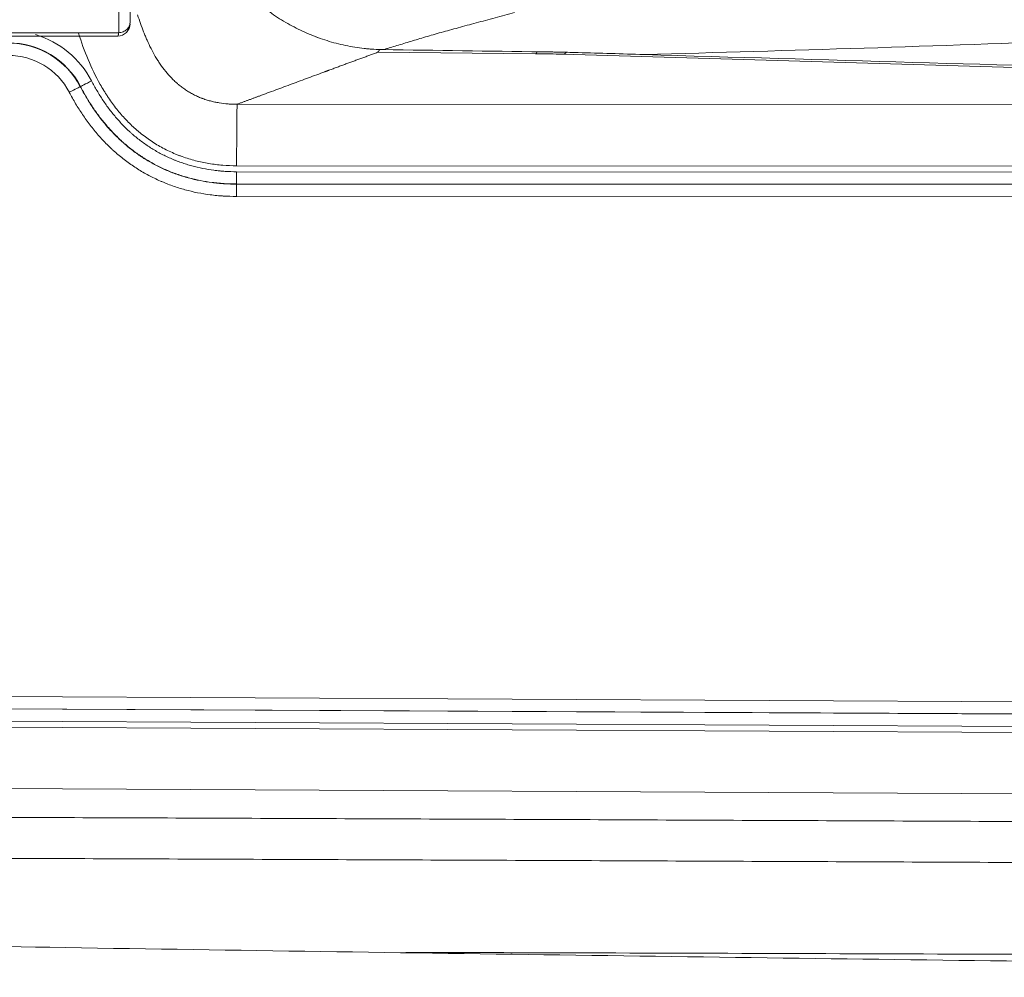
# Model space of a CAD drawing. Header units: millimetres. Extents: x 0 to 594, y 0 to 420.
# Tile 157 of 256: x 192 to 204, y 296 to 308. Entities that reach past the tile are written whole.
import ezdxf

# ---------------------------------------------------------------- set-up
doc = ezdxf.new("R2010")
doc.units = ezdxf.units.MM
doc.layers.add('1', color=7, linetype='Continuous', true_color=0xffffff)
doc.styles.add('Arial Unicode MS', font='txt')
doc.dimstyles.get("Standard").update_dxf_attribs({"dimtxt": 0.18, "dimasz": 0.18, "dimexe": 0.18, "dimexo": 0.0625, "dimgap": 0.09, "dimtad": 0, "dimtih": 1, "dimtoh": 1, "dimdec": 4, "dimzin": 0, "dimdsep": 46, "dimtxsty": 'Standard', "dimcen": 0.09, "dimadec": 0, "dimazin": 0, "dimtfac": 1, "dimtdec": 4, "dimtofl": 0, "dimtmove": 0, "dimatfit": 3, "dimfxl": 0, "dimtolj": 1, "dimtzin": 0, "dimarcsym": 0})

# ---------------------------------------------------------------- blocks, each defined once
blk = doc.blocks.new('_U0')
at = {"layer": '1', "color": 18, "lineweight": 13}
for p, q in [((147.657, 304.172), (147.657, 390.192)), ((305.847, 301.392), (305.847, 390.192)), ((147.657, 388.192), (198.852, 388.192)), ((305.847, 388.192), (254.652, 388.192))]:
    blk.add_line(p, q, dxfattribs=at)
at = {"layer": '1', "color": 18}
for points in [[(147.657, 388.192), (151.157, 389.13), (151.157, 387.254)], [(305.847, 388.192), (302.347, 387.254), (302.347, 389.13)]]:
    blk.add_solid(points, dxfattribs=at)
at = {"layer": '1', "color": 18, "linetype": 'Continuous', "lineweight": 13, "char_height": 3.5, "attachment_point": 7, "line_spacing_factor": 1.047437, "style": 'Arial Unicode MS'}
for s, insert in [('\\fArial Unicode MS|b0|i0;\\W1.0000;3.16', (200.537, 385.556)), ('\\fArial Unicode MS|b0|i0;\\W1.0000;LIFT POINT SPAN', (213.204, 385.556))]:
    blk.add_mtext(s, dxfattribs=dict(at, insert=insert))
blk = doc.blocks.new('_U7')
at = {"layer": '1', "color": 18, "lineweight": 13}
for p, q in [((147.657, 338.622), (150.385, 338.622)), ((148.385, 338.622), (148.385, 256.119)), ((147.657, 304.172), (150.385, 304.172)), ((148.385, 256.119), (153.385, 256.119))]:
    blk.add_line(p, q, dxfattribs=at)
at = {"layer": '1', "color": 18}
for points in [[(148.385, 338.622), (149.323, 335.122), (147.447, 335.122)], [(148.385, 304.172), (147.447, 307.672), (149.323, 307.672)]]:
    blk.add_solid(points, dxfattribs=at)
at = {"layer": '1', "color": 18, "linetype": 'Continuous', "lineweight": 13, "char_height": 3.5, "attachment_point": 7, "line_spacing_factor": 1.047437, "style": 'Arial Unicode MS'}
for s, insert in [('\\fArial Unicode MS|b0|i0;\\W1.0000;0.69', (155.071, 253.483)), ('\\fArial Unicode MS|b0|i0;\\W1.0000;CTRS', (167.737, 253.483)), ('\\fArial Unicode MS|b0|i0;\\W1.0000;FWD LIFT POINTS', (155.071, 246.421))]:
    blk.add_mtext(s, dxfattribs=dict(at, insert=insert))

msp = doc.modelspace()

# ---------------------------------------------------------------- linework, layer by layer
at = {"layer": '1', "color": 155, "linetype": 'Continuous', "lineweight": 13}
for p, q in [((198.638, 307.342), (196.712, 307.36)), ((206.348, 307.121), (198.965, 307.336)), ((199.152, 307.357), (199.156, 307.357)), ((193.087, 306.941), (193.089, 306.942)), ((195, 306.727), (206.475, 306.721)), ((206.468, 305.971), (194.993, 305.977)), ((194.993, 305.904), (206.468, 305.899)), ((194.991, 305.752), (194.992, 305.755)), ((194.991, 305.752), (206.467, 305.747)), ((206.467, 305.749), (194.992, 305.755)), ((206.465, 305.597), (194.99, 305.603)), ((183.027, 299.552), (226.715, 299.327)), ((226.715, 299.178), (183.028, 299.402)), ((183.028, 299.4), (226.715, 299.175)), ((226.716, 299.026), (183.029, 299.25)), ((183.028, 299.178), (231.076, 298.931)), ((231.078, 298.181), (183.031, 298.428))]:
    msp.add_line(p, q, dxfattribs=at)
msp.add_arc((193.543, 307.708), 0.15, 270, 0, dxfattribs=at)
for centre, major_axis, ratio, start_param, end_param in [((192.211, 306.482), (0, -1.142), 0.999962, 2.052578, 2.848051), ((192.21, 306.482), (0, 0.993), 0.999962, 5.194171, 6.282881), ((192.209, 306.482), (0, -0.99), 0.999962, 2.052578, 3.141288), ((192.208, 306.482), (0, 0.841), 0.999962, 5.194171, 6.282881), ((198.638, 307.492), (-0.001, -0.15), 0.253748, 0.036088, 0.556773), ((198.422, 307.314), (0.85, 0), 0.03492, 0.877907, 1.314239), ((198.965, 307.486), (-0.004, -0.15), 0.638607, 0.045366, 0.56335), ((193.222, 307.012), (0.133, 0.07), 0.004044, 3.201686, 4.720122), ((192.954, 306.872), (-0.133, -0.07), 0.004044, 3.201686, 4.720122), ((194.992, 305.904), (0, 0.15), 0.008727, 3.193957, 4.712393), ((194.991, 305.603), (0, -0.15), 0.008727, 3.193957, 4.712393)]:
    msp.add_ellipse(centre, major_axis=major_axis, ratio=ratio, start_param=start_param, end_param=end_param, dxfattribs=at)
for points, knots in [([(194.354, 309.792), (194.356, 309.752), (194.361, 309.672), (194.375, 309.553), (194.388, 309.474), (194.397, 309.425), (194.399, 309.415), (194.403, 309.395), (194.409, 309.366), (194.416, 309.337), (194.429, 309.278), (194.45, 309.202), (194.485, 309.089), (194.525, 308.978), (194.571, 308.869), (194.621, 308.762), (194.658, 308.692), (194.683, 308.648), (194.688, 308.64), (194.695, 308.627), (194.698, 308.623), (194.703, 308.614), (194.715, 308.593), (194.728, 308.571), (194.76, 308.521), (194.803, 308.455), (194.872, 308.36), (194.945, 308.269), (195.023, 308.181), (195.104, 308.097), (195.161, 308.043), (195.205, 308.004), (195.22, 307.991), (195.239, 307.975), (195.243, 307.972), (195.25, 307.966), (195.261, 307.956), (195.303, 307.922), (195.373, 307.868), (195.468, 307.801), (195.566, 307.739), (195.667, 307.682), (195.77, 307.629), (195.841, 307.598), (195.894, 307.575), (195.921, 307.564), (195.949, 307.553), (195.962, 307.548), (195.967, 307.546), (195.976, 307.543), (196.017, 307.528), (196.095, 307.501), (196.207, 307.469), (196.32, 307.443), (196.434, 307.422), (196.511, 307.411), (196.559, 307.406), (196.569, 307.405), (196.588, 307.403), (196.617, 307.4), (196.646, 307.398), (196.704, 307.395), (196.743, 307.393), (196.782, 307.393)], [0, 0, 0, 0, 0.03125, 0.0625, 0.09375, 0.09375, 0.101562, 0.101562, 0.109375, 0.125, 0.125, 0.15625, 0.1875, 0.21875, 0.25, 0.28125, 0.3125, 0.3125, 0.320312, 0.320312, 0.324219, 0.324219, 0.328125, 0.34375, 0.34375, 0.375, 0.40625, 0.4375, 0.46875, 0.5, 0.53125, 0.53125, 0.546875, 0.546875, 0.550781, 0.550781, 0.554687, 0.5625, 0.59375, 0.625, 0.65625, 0.6875, 0.71875, 0.75, 0.75, 0.765625, 0.773437, 0.773437, 0.777344, 0.777344, 0.78125, 0.8125, 0.84375, 0.875, 0.90625, 0.9375, 0.9375, 0.945312, 0.945312, 0.953125, 0.96875, 0.96875, 1, 1, 1, 1]), ([(193.693, 308.576), (193.693, 308.533), (193.693, 308.45), (193.693, 308.369), (193.693, 308.32), (193.693, 308.31), (193.693, 308.29), (193.693, 308.261), (193.693, 308.233), (193.693, 308.176), (193.693, 308.14), (193.693, 308.086), (193.693, 308.068), (193.693, 308.042), (193.693, 308.034), (193.693, 308.017), (193.693, 308.008), (193.693, 307.966), (193.693, 307.9), (193.693, 307.839), (193.693, 307.802), (193.693, 307.795), (193.693, 307.78), (193.693, 307.759), (193.693, 307.738), (193.693, 307.724)], [0, 0, 0, 0, 0.125, 0.25, 0.25, 0.28125, 0.28125, 0.3125, 0.375, 0.375, 0.5, 0.5, 0.5625, 0.5625, 0.59375, 0.59375, 0.625, 0.625, 0.75, 0.875, 0.875, 0.90625, 0.90625, 0.9375, 1, 1, 1, 1]), ([(193.555, 307.598), (193.555, 307.612), (193.555, 307.634), (193.555, 307.657), (193.555, 307.672), (193.556, 307.68), (193.556, 307.719), (193.556, 307.783), (193.557, 307.852), (193.557, 307.897), (193.557, 307.906), (193.558, 307.924), (193.558, 307.933), (193.558, 307.96), (193.558, 307.979), (193.558, 308.036), (193.559, 308.074), (193.559, 308.134), (193.559, 308.164), (193.559, 308.194), (193.56, 308.215), (193.56, 308.225), (193.56, 308.277), (193.56, 308.362), (193.561, 308.45), (193.561, 308.495)], [0, 0, 0, 0, 0.0625, 0.09375, 0.09375, 0.125, 0.125, 0.25, 0.375, 0.375, 0.40625, 0.40625, 0.4375, 0.4375, 0.5, 0.5, 0.625, 0.625, 0.6875, 0.71875, 0.71875, 0.75, 0.75, 0.875, 1, 1, 1, 1]), ([(193.786, 307.816), (193.797, 307.781), (193.808, 307.746), (193.833, 307.676), (193.845, 307.642), (193.866, 307.591), (193.873, 307.574), (193.887, 307.54), (193.894, 307.523), (193.917, 307.473), (193.932, 307.439), (193.966, 307.374), (193.983, 307.342), (194.011, 307.294), (194.021, 307.278), (194.036, 307.254), (194.041, 307.247), (194.051, 307.231), (194.056, 307.223), (194.083, 307.185), (194.105, 307.156), (194.151, 307.098), (194.175, 307.071), (194.214, 307.031), (194.227, 307.018), (194.247, 306.999), (194.258, 306.99), (194.268, 306.981), (194.275, 306.975), (194.279, 306.972), (194.297, 306.957), (194.311, 306.945), (194.341, 306.923), (194.356, 306.912), (194.386, 306.892), (194.402, 306.882), (194.434, 306.863), (194.45, 306.854), (194.482, 306.837), (194.499, 306.829), (194.533, 306.814), (194.55, 306.807), (194.571, 306.799), (194.576, 306.797), (194.585, 306.794), (194.598, 306.789), (194.611, 306.785), (194.637, 306.776), (194.655, 306.771), (194.69, 306.762), (194.708, 306.758), (194.744, 306.75), (194.762, 306.747), (194.816, 306.738), (194.853, 306.733), (194.908, 306.729), (194.926, 306.728), (194.954, 306.727), (194.967, 306.727), (194.984, 306.727), (194.992, 306.727), (194.996, 306.727), (194.998, 306.727), (194.999, 306.727), (194.999, 306.727), (195, 306.727), (195, 306.727), (195, 306.727)], [0, 0, 0, 0, 0.0625, 0.0625, 0.125, 0.125, 0.15625, 0.15625, 0.1875, 0.1875, 0.25, 0.25, 0.3125, 0.3125, 0.34375, 0.34375, 0.359375, 0.359375, 0.375, 0.375, 0.4375, 0.4375, 0.5, 0.5, 0.53125, 0.53125, 0.546875, 0.554687, 0.554687, 0.5625, 0.5625, 0.59375, 0.59375, 0.625, 0.625, 0.65625, 0.65625, 0.6875, 0.6875, 0.71875, 0.71875, 0.75, 0.75, 0.757812, 0.757812, 0.765625, 0.78125, 0.78125, 0.8125, 0.8125, 0.84375, 0.84375, 0.875, 0.875, 0.9375, 0.9375, 0.96875, 0.96875, 0.984375, 0.992188, 0.996094, 0.998047, 0.999023, 0.999512, 0.999756, 0.999756, 1, 1, 1, 1]), ([(198.383, 307.844), (198.303, 307.822), (198.224, 307.801), (198.106, 307.77), (198.067, 307.76), (197.99, 307.739), (197.952, 307.729), (197.877, 307.709), (197.84, 307.699), (197.767, 307.679), (197.731, 307.669), (197.66, 307.65), (197.625, 307.64), (197.556, 307.621), (197.522, 307.612), (197.456, 307.593), (197.423, 307.584), (197.359, 307.565), (197.328, 307.556), (197.266, 307.538), (197.235, 307.529), (197.176, 307.511), (197.146, 307.502), (197.088, 307.485), (197.059, 307.476), (197.003, 307.459), (196.975, 307.45), (196.919, 307.434), (196.878, 307.421), (196.837, 307.409), (196.809, 307.401), (196.796, 307.397), (196.782, 307.393)], [0, 0, 0, 0, 0.125, 0.125, 0.1875, 0.1875, 0.25, 0.25, 0.3125, 0.3125, 0.375, 0.375, 0.4375, 0.4375, 0.5, 0.5, 0.5625, 0.5625, 0.625, 0.625, 0.6875, 0.6875, 0.75, 0.75, 0.8125, 0.8125, 0.875, 0.875, 0.9375, 0.96875, 0.96875, 1, 1, 1, 1]), ([(193.693, 307.724), (193.693, 307.716), (193.692, 307.709), (193.689, 307.693), (193.686, 307.685), (193.679, 307.671), (193.675, 307.664), (193.665, 307.65), (193.66, 307.644), (193.647, 307.632), (193.64, 307.627), (193.625, 307.618), (193.617, 307.614), (193.6, 307.607), (193.591, 307.604), (193.573, 307.6), (193.564, 307.599), (193.555, 307.598)], [0, 0, 0, 0, 0.125, 0.125, 0.25, 0.25, 0.375, 0.375, 0.5, 0.5, 0.625, 0.625, 0.75, 0.75, 0.875, 0.875, 1, 1, 1, 1]), ([(178.593, 307.598), (181.093, 307.598), (183.596, 307.598), (188.589, 307.598), (191.08, 307.598), (193.555, 307.598)], [0, 0, 0, 0, 0.5, 0.5, 1, 1, 1, 1]), ([(194.993, 305.977), (194.936, 305.977), (194.88, 305.979), (194.767, 305.988), (194.711, 305.995), (194.6, 306.013), (194.545, 306.024), (194.436, 306.052), (194.382, 306.069), (194.322, 306.091), (194.315, 306.093), (194.305, 306.097), (194.302, 306.098), (194.295, 306.101), (194.278, 306.107), (194.262, 306.114), (194.222, 306.13), (194.196, 306.142), (194.145, 306.166), (194.095, 306.192), (194.046, 306.219), (193.973, 306.263), (193.926, 306.294), (193.858, 306.345), (193.836, 306.362), (193.808, 306.385), (193.803, 306.39), (193.792, 306.399), (193.786, 306.403), (193.77, 306.417), (193.759, 306.427), (193.706, 306.474), (193.666, 306.514), (193.589, 306.597), (193.553, 306.64), (193.483, 306.729), (193.45, 306.775), (193.415, 306.829), (193.411, 306.835), (193.403, 306.847), (193.399, 306.853), (193.388, 306.871), (193.365, 306.907), (193.343, 306.944), (193.274, 307.067), (193.225, 307.169), (193.138, 307.377), (193.099, 307.484), (193.065, 307.592)], [0, 0, 0, 0, 0.0625, 0.0625, 0.125, 0.125, 0.1875, 0.1875, 0.25, 0.25, 0.257813, 0.257813, 0.261719, 0.261719, 0.265625, 0.28125, 0.28125, 0.3125, 0.3125, 0.34375, 0.375, 0.375, 0.4375, 0.4375, 0.46875, 0.46875, 0.476563, 0.476563, 0.484375, 0.484375, 0.5, 0.5, 0.5625, 0.5625, 0.625, 0.625, 0.6875, 0.6875, 0.695312, 0.695312, 0.703125, 0.703125, 0.71875, 0.75, 0.75, 0.875, 0.875, 1, 1, 1, 1]), ([(193.543, 307.558), (193.543, 307.558), (193.543, 307.558), (193.543, 307.558), (193.544, 307.558), (193.544, 307.559), (193.544, 307.559), (193.545, 307.559), (193.546, 307.561), (193.547, 307.563), (193.548, 307.565), (193.548, 307.565), (193.549, 307.567), (193.549, 307.568), (193.55, 307.57), (193.55, 307.572), (193.551, 307.575), (193.551, 307.576), (193.552, 307.579), (193.552, 307.58), (193.553, 307.586), (193.554, 307.592), (193.555, 307.598)], [0, 0, 0, 0, 0.015625, 0.015625, 0.03125, 0.0625, 0.125, 0.125, 0.25, 0.375, 0.375, 0.4375, 0.4375, 0.5, 0.5, 0.625, 0.625, 0.6875, 0.6875, 0.75, 0.75, 1, 1, 1, 1]), ([(196.712, 307.36), (196.714, 307.361), (196.717, 307.362), (196.721, 307.366), (196.724, 307.369), (196.728, 307.377), (196.73, 307.382), (196.733, 307.389), (196.734, 307.391), (196.735, 307.393)], [0, 0, 0, 0, 0.297708, 0.297708, 0.595415, 0.595415, 0.893123, 0.893123, 1, 1, 1, 1]), ([(198.713, 307.366), (198.733, 307.366), (198.754, 307.365), (198.784, 307.365), (198.799, 307.365), (198.813, 307.364), (198.823, 307.364), (198.828, 307.364), (198.853, 307.364), (198.892, 307.363), (198.929, 307.362), (198.985, 307.361), (199.02, 307.36), (199.072, 307.359), (199.107, 307.358), (199.14, 307.357), (199.156, 307.357)], [0, 0, 0, 0, 0.125, 0.125, 0.1875, 0.21875, 0.21875, 0.25, 0.25, 0.375, 0.5, 0.5, 0.75, 0.75, 0.875, 1, 1, 1, 1]), ([(193.223, 307.012), (193.245, 306.971), (193.267, 306.931), (193.314, 306.852), (193.338, 306.813), (193.389, 306.737), (193.415, 306.7), (193.47, 306.627), (193.499, 306.592), (193.559, 306.523), (193.59, 306.489), (193.638, 306.44), (193.655, 306.424), (193.676, 306.404), (193.68, 306.4), (193.689, 306.393), (193.693, 306.389), (193.706, 306.377), (193.715, 306.369), (193.758, 306.331), (193.794, 306.302), (193.867, 306.247), (193.905, 306.221), (193.982, 306.172), (194.022, 306.149), (194.102, 306.106), (194.144, 306.086), (194.191, 306.065), (194.197, 306.062), (194.207, 306.058), (194.213, 306.056), (194.229, 306.049), (194.24, 306.044), (194.272, 306.032), (194.315, 306.016), (194.38, 305.994), (194.424, 305.981), (194.535, 305.951), (194.625, 305.933), (194.739, 305.919), (194.768, 305.915), (194.797, 305.913), (194.808, 305.912), (194.814, 305.911), (194.831, 305.91), (194.889, 305.906), (194.947, 305.904), (194.993, 305.904)], [0, 0, 0, 0, 0.0625, 0.0625, 0.125, 0.125, 0.1875, 0.1875, 0.25, 0.25, 0.3125, 0.3125, 0.34375, 0.34375, 0.351562, 0.351562, 0.359375, 0.359375, 0.375, 0.375, 0.4375, 0.4375, 0.5, 0.5, 0.5625, 0.5625, 0.625, 0.625, 0.632812, 0.632812, 0.640625, 0.640625, 0.65625, 0.65625, 0.6875, 0.71875, 0.75, 0.75, 0.875, 0.875, 0.90625, 0.914062, 0.914062, 0.921875, 0.921875, 0.9375, 1, 1, 1, 1]), ([(193.087, 306.941), (193.087, 306.941), (193.087, 306.941), (193.087, 306.941), (193.088, 306.94), (193.088, 306.939), (193.089, 306.936), (193.092, 306.932), (193.097, 306.922), (193.107, 306.903), (193.128, 306.865), (193.147, 306.833), (193.184, 306.769), (193.21, 306.728), (193.265, 306.646), (193.294, 306.606), (193.353, 306.528), (193.384, 306.49), (193.448, 306.416), (193.482, 306.38), (193.534, 306.328), (193.552, 306.311), (193.575, 306.289), (193.579, 306.285), (193.589, 306.277), (193.593, 306.273), (193.607, 306.26), (193.617, 306.252), (193.663, 306.211), (193.702, 306.18), (193.781, 306.121), (193.822, 306.093), (193.905, 306.041), (193.947, 306.016), (194.034, 305.969), (194.078, 305.948), (194.135, 305.923), (194.147, 305.918), (194.17, 305.908), (194.181, 305.903), (194.216, 305.89), (194.263, 305.872), (194.333, 305.849), (194.38, 305.835), (194.499, 305.803), (194.596, 305.784), (194.718, 305.768), (194.755, 305.764), (194.792, 305.761), (194.811, 305.759), (194.817, 305.759), (194.83, 305.758), (194.886, 305.754), (194.942, 305.752), (194.991, 305.752)], [0, 0, 0, 0, 0.000244, 0.000244, 0.000488, 0.000977, 0.001953, 0.003906, 0.007813, 0.015625, 0.03125, 0.0625, 0.0625, 0.125, 0.125, 0.1875, 0.1875, 0.25, 0.25, 0.3125, 0.3125, 0.34375, 0.34375, 0.351562, 0.351562, 0.359375, 0.359375, 0.375, 0.375, 0.4375, 0.4375, 0.5, 0.5, 0.5625, 0.5625, 0.625, 0.625, 0.640625, 0.640625, 0.65625, 0.65625, 0.6875, 0.71875, 0.75, 0.75, 0.875, 0.875, 0.90625, 0.921875, 0.921875, 0.929688, 0.929688, 0.9375, 1, 1, 1, 1]), ([(194.992, 305.755), (194.989, 305.755), (194.986, 305.755), (194.979, 305.755), (194.97, 305.755), (194.948, 305.755), (194.905, 305.756), (194.855, 305.758), (194.818, 305.761), (194.8, 305.762), (194.793, 305.763), (194.781, 305.764), (194.75, 305.767), (194.72, 305.77), (194.597, 305.786), (194.501, 305.804), (194.382, 305.837), (194.335, 305.851), (194.265, 305.874), (194.219, 305.891), (194.184, 305.905), (194.173, 305.909), (194.155, 305.917), (194.15, 305.919), (194.138, 305.924), (194.087, 305.946), (194.037, 305.97), (193.95, 306.017), (193.908, 306.041), (193.825, 306.094), (193.785, 306.121), (193.706, 306.18), (193.667, 306.211), (193.621, 306.251), (193.611, 306.26), (193.597, 306.272), (193.593, 306.276), (193.584, 306.285), (193.561, 306.306), (193.539, 306.327), (193.486, 306.379), (193.453, 306.415), (193.388, 306.489), (193.357, 306.528), (193.297, 306.606), (193.268, 306.646), (193.227, 306.707), (193.214, 306.728), (193.194, 306.759), (193.187, 306.77), (193.174, 306.791), (193.168, 306.802), (193.136, 306.855), (193.112, 306.898), (193.089, 306.942)], [0, 0, 0, 0, 0.003906, 0.003906, 0.007813, 0.015625, 0.03125, 0.0625, 0.078125, 0.078125, 0.085938, 0.085938, 0.09375, 0.125, 0.125, 0.25, 0.25, 0.28125, 0.3125, 0.34375, 0.34375, 0.359375, 0.359375, 0.367188, 0.367188, 0.375, 0.4375, 0.4375, 0.5, 0.5, 0.5625, 0.5625, 0.625, 0.625, 0.640625, 0.640625, 0.648438, 0.648438, 0.65625, 0.6875, 0.6875, 0.75, 0.75, 0.8125, 0.8125, 0.875, 0.875, 0.90625, 0.90625, 0.921875, 0.921875, 0.9375, 0.9375, 1, 1, 1, 1]), ([(194.99, 305.603), (194.937, 305.603), (194.884, 305.604), (194.824, 305.608), (194.817, 305.608), (194.804, 305.609), (194.797, 305.61), (194.777, 305.611), (194.738, 305.615), (194.698, 305.619), (194.567, 305.636), (194.464, 305.657), (194.337, 305.691), (194.286, 305.706), (194.211, 305.731), (194.162, 305.75), (194.124, 305.764), (194.112, 305.769), (194.088, 305.78), (194.075, 305.785), (194.014, 305.812), (193.967, 305.835), (193.874, 305.884), (193.828, 305.911), (193.74, 305.967), (193.696, 305.997), (193.612, 306.06), (193.571, 306.093), (193.52, 306.136), (193.51, 306.145), (193.495, 306.158), (193.49, 306.163), (193.481, 306.171), (193.456, 306.194), (193.432, 306.217), (193.376, 306.273), (193.34, 306.311), (193.271, 306.39), (193.238, 306.431), (193.174, 306.514), (193.144, 306.557), (193.085, 306.644), (193.057, 306.688), (193.003, 306.779), (192.978, 306.825), (192.953, 306.872)], [0, 0, 0, 0, 0.0625, 0.0625, 0.070313, 0.070313, 0.078125, 0.078125, 0.09375, 0.125, 0.125, 0.25, 0.25, 0.28125, 0.3125, 0.34375, 0.34375, 0.359375, 0.359375, 0.375, 0.375, 0.4375, 0.4375, 0.5, 0.5, 0.5625, 0.5625, 0.625, 0.625, 0.640625, 0.640625, 0.648438, 0.648438, 0.65625, 0.6875, 0.6875, 0.75, 0.75, 0.8125, 0.8125, 0.875, 0.875, 0.9375, 0.9375, 1, 1, 1, 1]), ([(194.993, 305.977), (194.993, 306.001), (194.993, 306.025), (194.993, 306.073), (194.993, 306.097), (194.993, 306.144), (194.993, 306.167), (194.994, 306.213), (194.994, 306.236), (194.994, 306.28), (194.994, 306.302), (194.994, 306.345), (194.994, 306.365), (194.995, 306.406), (194.995, 306.425), (194.995, 306.463), (194.995, 306.481), (194.995, 306.515), (194.996, 306.532), (194.996, 306.563), (194.996, 306.578), (194.996, 306.605), (194.997, 306.618), (194.997, 306.642), (194.997, 306.652), (194.998, 306.672), (194.998, 306.681), (194.998, 306.696), (194.998, 306.702), (194.999, 306.713), (194.999, 306.717), (194.999, 306.724), (195, 306.726), (195, 306.727)], [0, 0, 0, 0, 0.0625, 0.0625, 0.125, 0.125, 0.1875, 0.1875, 0.25, 0.25, 0.3125, 0.3125, 0.375, 0.375, 0.4375, 0.4375, 0.5, 0.5, 0.5625, 0.5625, 0.625, 0.625, 0.6875, 0.6875, 0.75, 0.75, 0.8125, 0.8125, 0.875, 0.875, 0.9375, 0.9375, 1, 1, 1, 1]), ([(221.402, 296.096), (220.142, 296.107), (214.727, 296.158), (205.162, 296.263), (195.003, 296.405), (187.142, 296.538), (181.581, 296.641), (176.065, 296.758), (170.643, 296.895), (165.71, 297.095), (161.265, 297.383), (157.295, 297.756), (153.415, 298.274), (150.464, 298.795), (148.807, 299.145), (148.406, 299.233)], [0, 0, 0, 0, 0.051481, 0.221272, 0.390925, 0.466887, 0.543025, 0.618635, 0.692935, 0.76564, 0.821545, 0.876319, 0.929966, 0.983009, 1, 1, 1, 1]), ([(183.029, 298.062), (183.578, 298.06), (184.126, 298.058), (184.95, 298.056), (185.224, 298.055), (185.773, 298.053), (186.048, 298.052), (186.597, 298.05), (186.872, 298.049), (187.421, 298.047), (187.695, 298.046), (188.519, 298.043), (189.068, 298.041), (190.167, 298.037), (190.716, 298.035), (191.815, 298.031), (192.364, 298.029), (193.463, 298.025), (194.012, 298.023), (195.111, 298.019), (195.661, 298.017), (197.309, 298.01), (198.409, 298.006), (200.058, 297.999), (200.607, 297.996), (201.707, 297.992), (202.256, 297.989), (203.356, 297.985), (203.906, 297.982), (204.73, 297.979), (205.005, 297.977), (205.555, 297.975), (205.83, 297.974), (206.655, 297.97), (207.205, 297.967), (208.304, 297.962), (208.854, 297.96), (209.404, 297.957)], [0, 0, 0, 0, 0.0625, 0.0625, 0.09375, 0.09375, 0.125, 0.125, 0.15625, 0.15625, 0.1875, 0.1875, 0.25, 0.25, 0.3125, 0.3125, 0.375, 0.375, 0.4375, 0.4375, 0.5, 0.5, 0.625, 0.625, 0.6875, 0.6875, 0.75, 0.75, 0.8125, 0.8125, 0.84375, 0.84375, 0.875, 0.875, 0.9375, 0.9375, 1, 1, 1, 1]), ([(209.413, 297.458), (208.864, 297.46), (208.314, 297.463), (207.215, 297.468), (206.666, 297.47), (205.842, 297.474), (205.567, 297.475), (205.018, 297.478), (204.743, 297.479), (203.919, 297.483), (203.37, 297.485), (202.271, 297.49), (201.722, 297.492), (200.623, 297.497), (200.074, 297.499), (198.427, 297.506), (197.328, 297.51), (195.681, 297.517), (195.132, 297.519), (194.034, 297.523), (193.485, 297.525), (192.387, 297.53), (191.838, 297.532), (190.74, 297.536), (190.191, 297.538), (189.094, 297.542), (188.545, 297.544), (187.722, 297.547), (187.448, 297.547), (186.899, 297.549), (186.624, 297.55), (186.076, 297.552), (185.802, 297.553), (185.253, 297.555), (184.979, 297.556), (184.156, 297.559), (183.607, 297.56), (183.059, 297.562)], [0, 0, 0, 0, 0.0625, 0.0625, 0.125, 0.125, 0.15625, 0.15625, 0.1875, 0.1875, 0.25, 0.25, 0.3125, 0.3125, 0.375, 0.375, 0.5, 0.5, 0.5625, 0.5625, 0.625, 0.625, 0.6875, 0.6875, 0.75, 0.75, 0.8125, 0.8125, 0.84375, 0.84375, 0.875, 0.875, 0.90625, 0.90625, 0.9375, 0.9375, 1, 1, 1, 1]), ([(197.055, 296.384), (197.34, 296.383), (197.625, 296.382), (198.366, 296.38), (198.821, 296.379), (200.185, 296.375), (201.095, 296.372), (202.916, 296.366), (203.826, 296.363), (204.963, 296.359), (205.191, 296.358), (205.646, 296.356), (205.874, 296.355), (206.556, 296.353), (207.012, 296.351), (207.467, 296.349)], [0, 0, 0, 0, 0.082238, 0.082238, 0.213347, 0.213347, 0.475565, 0.475565, 0.737782, 0.737782, 0.803337, 0.803337, 0.868891, 0.868891, 1, 1, 1, 1])]:
    msp.add_open_spline(points, degree=3, knots=knots, dxfattribs=at)
for points, degree in [([(193.543, 307.558), (188.593, 307.558), (183.595, 307.558), (178.593, 307.558)], 3), ([(205.328, 307.505), (203.538, 307.437), (201.749, 307.38), (199.959, 307.333)], 3), ([(196.782, 307.393), (197.426, 307.383), (198.069, 307.375), (198.713, 307.366)], 3), ([(196.712, 307.36), (196.326, 307.218)], 1), ([(199.156, 307.357), (199.424, 307.349), (199.691, 307.341), (199.959, 307.333)], 3), ([(199.959, 307.333), (202.145, 307.268), (204.331, 307.205), (206.517, 307.145)], 3), ([(196.118, 307.141), (196.069, 307.123)], 1), ([(196.326, 307.218), (196.118, 307.141)], 1), ([(196.069, 307.123), (195.27, 306.827)], 1), ([(195.27, 306.827), (195, 306.727)], 1)]:
    msp.add_open_spline(points, degree=degree, dxfattribs=at)

# ---------------------------------------------------------------- dimensions: what is measured, and where the dimension line sits
at = {"layer": '1', "color": 18, "linetype": 'Continuous', "lineweight": 13}
dim = msp.add_linear_dim(base=(305.847, 388.192), p1=(147.657, 304.172), p2=(305.847, 301.392), text=' <> \\fArial Unicode MS|b0|i0;\\C18;{\\H1.00x;\\fArial Unicode MS|b0|i0;LIFT POINT SPAN\\fArial Unicode MS|b0|i0;}\\C18;', dimstyle='Standard', override={"dimtxt": 3.5, "dimasz": 3.5, "dimexe": 2, "dimexo": 0, "dimgap": 1.5, "dimtih": 1, "dimtoh": 1, "dimdec": 2, "dimlfac": 0.02, "dimdsep": 46, "dimlunit": 2, "dimtxsty": 'Arial Unicode MS', "dimsah": 1, "dimse1": 0, "dimse2": 0, "dimsd1": 0, "dimsd2": 0, "dimclrd": 18, "dimclre": 18, "dimclrt": 18, "dimtol": 0, "dimtm": -0.1, "dimtfac": 1, "dimtdec": 2, "dimtofl": 1, "dimtmove": 0, "dimlwd": 13, "dimlwe": 13}, dxfattribs=at)
dim.commit()
dim.dimension.update_dxf_attribs({"geometry": '_U0', "text_midpoint": (226.752, 388.192), "dimtype": 160})
dim = msp.add_linear_dim(base=(148.385, 338.622), p1=(147.657, 304.172), p2=(147.657, 338.622), angle=90, text=' <> \\fArial Unicode MS|b0|i0;\\C18;{\\H1.00x;\\fArial Unicode MS|b0|i0;CTRS\\fArial Unicode MS|b0|i0;}\\C18;\\P\\fArial Unicode MS|b0|i0;\\C18;{\\H1.00x;\\fArial Unicode MS|b0|i0;FWD LIFT POINTS\\fArial Unicode MS|b0|i0;}\\C18;', dimstyle='Standard', override={"dimtxt": 3.5, "dimasz": 3.5, "dimexe": 2, "dimexo": 0, "dimgap": 1.5, "dimtih": 1, "dimtoh": 1, "dimdec": 2, "dimlfac": 0.02, "dimdsep": 46, "dimlunit": 2, "dimtxsty": 'Arial Unicode MS', "dimsah": 1, "dimse1": 0, "dimse2": 0, "dimsd1": 0, "dimsd2": 0, "dimclrd": 18, "dimclre": 18, "dimclrt": 18, "dimtol": 0, "dimtm": -0.1, "dimtfac": 1, "dimtdec": 2, "dimtofl": 1, "dimtmove": 1, "dimlwd": 13, "dimlwe": 13}, dxfattribs=at)
dim.commit()
dim.dimension.update_dxf_attribs({"geometry": '_U7', "text_midpoint": (175.717, 252.611), "dimtype": 160})

doc.saveas('drawing.dxf')
